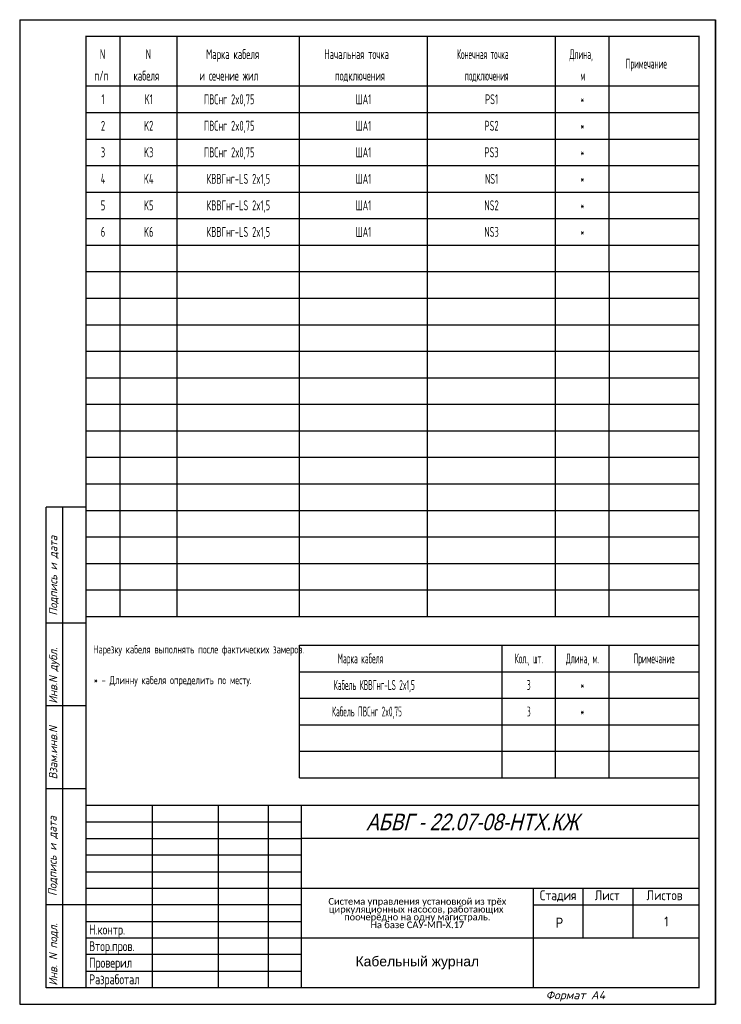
# Model space of a CAD drawing. Header units: millimetres. Extents: x 2586 to 2797, y 1031 to 1328.
import ezdxf
from ezdxf.enums import TextEntityAlignment as Align

# ---------------------------------------------------------------- set-up
doc = ezdxf.new("R2010")
doc.units = ezdxf.units.MM
for name, color, linetype in [('_FORMAT OSNOVNAJA', 1, 'Continuous'), ('_TABLITSA OSNOVNAJA', 3, 'Continuous'), ('_TABLITSA TONKAJA', 2, 'Continuous'), ('Текст', 7, 'Continuous'), ('Форматка', 4, 'Continuous')]:
    doc.layers.add(name, color=color, linetype=linetype)
doc.layers.add('Слой1', color=10, linetype='Continuous', lineweight=200, plot=False)
doc.styles.add('35', font='romans.shx', dxfattribs={"width": 0.7, "oblique": 15, "height": 3.5})
doc.styles.add('5', font='romans.shx', dxfattribs={"width": 0.65, "oblique": 15, "height": 5})
doc.styles.add('Arial', font='arial.ttf')
doc.styles.add('Gost_ptb', font='gost_ptb.shx', dxfattribs={"width": 0.9, "oblique": 15})
doc.styles.add('Romans8', font='romans8.shx', dxfattribs={"width": 0.8, "height": 3})

msp = doc.modelspace()

# ---------------------------------------------------------------- linework, layer by layer
for p, q in [((2616.07, 1212.26), (2616.07, 1252.26)), ((2633.33, 1212.26), (2633.33, 1252.26)), ((2670.17, 1212.26), (2670.17, 1252.26)), ((2708.84, 1212.26), (2708.84, 1252.26)), ((2747.5, 1212.26), (2747.5, 1252.26)), ((2763.67, 1252.26), (2763.67, 1212.26))]:
    msp.add_line(p, q)
at = {"color": 7, "const_width": 0.35}
msp.add_lwpolyline([(2790.77, 1036.26), (2605.77, 1036.26), (2605.77, 1323.26), (2790.77, 1323.26)], close=True, dxfattribs=at)
at = {"layer": '_FORMAT OSNOVNAJA', "color": 7}
for p, q in [((2605.77, 1091.26), (2605.77, 1036.26)), ((2790.77, 1091.26), (2605.77, 1091.26))]:
    msp.add_line(p, q, dxfattribs=at)
at = {"layer": '_TABLITSA OSNOVNAJA', "color": 7}
for p, q in [((2625.77, 1091.26), (2625.77, 1036.26)), ((2645.77, 1036.26), (2645.77, 1091.26)), ((2660.77, 1091.26), (2660.77, 1036.26)), ((2670.77, 1036.26), (2670.77, 1091.26)), ((2790.77, 1081.26), (2670.77, 1081.26)), ((2670.77, 1066.26), (2790.77, 1066.26)), ((2740.77, 1066.26), (2740.77, 1036.26)), ((2755.77, 1051.26), (2755.77, 1066.26)), ((2770.77, 1066.26), (2770.77, 1051.26)), ((2740.77, 1061.26), (2790.77, 1061.26)), ((2790.77, 1051.26), (2670.77, 1051.26))]:
    msp.add_line(p, q, dxfattribs=at)
at = {"layer": '_TABLITSA TONKAJA', "color": 7}
for p, q in [((2605.77, 1086.26), (2670.77, 1086.26)), ((2605.77, 1081.26), (2670.77, 1081.26)), ((2670.77, 1076.26), (2605.77, 1076.26)), ((2670.77, 1076.26), (2605.77, 1076.26)), ((2605.77, 1071.26), (2670.77, 1071.26)), ((2605.77, 1071.26), (2670.77, 1071.26)), ((2605.77, 1066.26), (2670.77, 1066.26)), ((2605.77, 1066.26), (2670.77, 1066.26)), ((2670.77, 1061.26), (2605.77, 1061.26)), ((2670.77, 1061.26), (2605.77, 1061.26)), ((2605.77, 1056.26), (2670.77, 1056.26)), ((2605.77, 1056.26), (2670.77, 1056.26)), ((2670.77, 1051.26), (2605.77, 1051.26)), ((2670.77, 1051.26), (2605.77, 1051.26)), ((2670.77, 1046.26), (2605.77, 1046.26)), ((2670.77, 1046.26), (2605.77, 1046.26)), ((2605.77, 1041.26), (2670.77, 1041.26)), ((2605.77, 1041.26), (2670.77, 1041.26))]:
    msp.add_line(p, q, dxfattribs=at)
at = {"layer": 'Слой1', "color": 7, "lineweight": -3}
for p, q in [((2585.77, 1328.26), (2585.77, 1031.26)), ((2585.77, 1328.26), (2585.77, 1031.26)), ((2795.77, 1031.26), (2795.77, 1328.26)), ((2795.77, 1328.26), (2795.77, 1031.26)), ((2795.77, 1328.26), (2795.77, 1031.26))]:
    msp.add_line(p, q, dxfattribs=at)
at = {"layer": 'Слой1', "color": 7, "linetype": 'ByBlock', "lineweight": -3, "ltscale": 0.4}
for p, q in [((2585.77, 1328.26), (2795.77, 1328.26)), ((2585.77, 1031.26), (2795.77, 1031.26))]:
    msp.add_line(p, q, dxfattribs=at)
at = {"layer": 'Форматка', "color": 7, "lineweight": -3}
for p, q in [((2616.07, 1308.26), (2616.07, 1323.26)), ((2633.33, 1308.26), (2633.33, 1323.26)), ((2670.17, 1308.26), (2670.17, 1323.26)), ((2708.84, 1308.26), (2708.84, 1323.26)), ((2747.5, 1308.26), (2747.5, 1323.26)), ((2763.67, 1308.26), (2763.67, 1323.26)), ((2605.77, 1308.26), (2790.77, 1308.26)), ((2605.77, 1308.26), (2790.77, 1308.26)), ((2616.07, 1252.26), (2616.07, 1308.26)), ((2633.33, 1252.26), (2633.33, 1308.26)), ((2670.17, 1252.26), (2670.17, 1308.26)), ((2708.84, 1252.26), (2708.84, 1308.26)), ((2747.5, 1252.26), (2747.5, 1308.26)), ((2763.67, 1252.26), (2763.67, 1308.26)), ((2605.77, 1300.26), (2790.77, 1300.26)), ((2605.77, 1292.26), (2790.77, 1292.26)), ((2605.77, 1284.26), (2790.77, 1284.26)), ((2605.77, 1276.26), (2790.77, 1276.26)), ((2605.77, 1268.26), (2790.77, 1268.26)), ((2605.77, 1260.26), (2790.77, 1260.26)), ((2605.77, 1252.26), (2747.5, 1252.26)), ((2747.5, 1252.26), (2790.77, 1252.26)), ((2605.77, 1244.26), (2790.77, 1244.26)), ((2605.77, 1236.26), (2790.77, 1236.26)), ((2605.77, 1228.26), (2790.77, 1228.26)), ((2605.77, 1220.26), (2790.77, 1220.26)), ((2605.77, 1212.26), (2790.77, 1212.26)), ((2616.07, 1148.26), (2616.07, 1212.26)), ((2633.33, 1148.26), (2633.33, 1212.26)), ((2670.17, 1148.26), (2670.17, 1212.26)), ((2708.84, 1148.26), (2708.84, 1212.26)), ((2747.5, 1148.26), (2747.5, 1212.26)), ((2763.67, 1148.26), (2763.67, 1212.26)), ((2605.77, 1204.26), (2790.77, 1204.26)), ((2605.77, 1196.26), (2747.5, 1196.26)), ((2747.5, 1196.26), (2790.77, 1196.26)), ((2605.77, 1188.26), (2790.77, 1188.26)), ((2605.77, 1181.26), (2593.77, 1181.26)), ((2593.77, 1036.26), (2593.77, 1181.26)), ((2598.77, 1036.26), (2598.77, 1181.26)), ((2605.77, 1180.26), (2790.77, 1180.26)), ((2605.77, 1172.26), (2790.77, 1172.26)), ((2605.77, 1164.26), (2790.77, 1164.26)), ((2605.77, 1156.26), (2747.5, 1156.26)), ((2747.5, 1156.26), (2790.77, 1156.26)), ((2605.77, 1148.26), (2747.5, 1148.26)), ((2747.5, 1148.26), (2790.77, 1148.26)), ((2605.77, 1146.26), (2593.77, 1146.26)), ((2670.17, 1099.58), (2670.17, 1139.58)), ((2670.17, 1139.58), (2790.77, 1139.58)), ((2731.33, 1099.58), (2731.33, 1139.58)), ((2747.5, 1099.58), (2747.5, 1139.58)), ((2763.67, 1099.58), (2763.67, 1139.58)), ((2670.17, 1131.58), (2790.77, 1131.58)), ((2670.17, 1123.58), (2790.77, 1123.58)), ((2605.77, 1121.26), (2593.77, 1121.26)), ((2670.17, 1115.58), (2790.77, 1115.58)), ((2670.17, 1107.58), (2790.77, 1107.58)), ((2670.17, 1099.58), (2790.77, 1099.58)), ((2605.77, 1096.26), (2593.77, 1096.26)), ((2605.77, 1061.26), (2593.77, 1061.26)), ((2605.77, 1036.26), (2593.77, 1036.26))]:
    msp.add_line(p, q, dxfattribs=at)

# ---------------------------------------------------------------- texts
at = {"color": 7, "linetype": 'Continuous', "style": '5', "width": 0.6}
msp.add_text('N', height=3, dxfattribs=at).set_placement((2609.96, 1316.36))
at = {"lineweight": -3, "style": 'Arial', "oblique": 15, "width": 0.8}
msp.add_text('АБВГ - 22.07-08-НТХ.КЖ ', height=5, dxfattribs=at).set_placement((2756.1, 1086.26), align=Align.MIDDLE_RIGHT)
at = {"color": 7, "style": 'Arial', "width": 0.8}
msp.add_text('Р', height=3, dxfattribs=at).set_placement((2747.54, 1054.39))
at = {"char_height": 2.5, "attachment_point": 1, "style": 'Gost_ptb'}
for s, width, insert in [('{\\Q0;Нарезку кабеля выполнять после фактических замеров. }', 62.2349, (2607.94, 1139.58)), ('{\\Q0;* - Длинну кабеля определить по месту.}', 62.0495, (2608.12, 1130.31))]:
    msp.add_mtext_dynamic_manual_height_columns(s, width=width, gutter_width=12.5, heights=[0], dxfattribs=dict(at, insert=insert))
at = {"insert": (2705.77, 1058.76), "char_height": 2.2, "width": 70, "attachment_point": 5, "line_spacing_factor": 0.7, "style": 'Arial'}
msp.add_mtext('{\\fCalibri|b0|i0|c204|p34;\\H0.91667x;Система управления установкой из трёх циркуляционных насосов, работающих \\H1.856x; \\H0.53878x;поочерёдно на одну магистраль. \\fCalibri|b0|i0|c0|p34;\\H1.8279x; \\H0.54708x;\\P\\fCalibri|b0|i0|c204|p34;На базе САУ-МП-Х.\\fCalibri|b0|i0|c0|p34;17\\H1.8658x; }', dxfattribs=at)
at = {"color": 7, "insert": (2705.77, 1043.77), "char_height": 3, "width": 72.4067, "attachment_point": 5, "style": 'Arial'}
msp.add_mtext('\\pt26.824;Кабельный журнал', dxfattribs=at)
at = {"layer": 'Текст', "color": 7, "ltscale": 6.666667, "char_height": 3, "style": 'Romans8'}
for s, insert, width, attachment_point in [('Стадия', (2748.27, 1065.66), 15, 2), ('\\pi3.55;Лист', (2755.77, 1065.66), 15, 1), ('\\pi4.1499;Листов', (2770.77, 1065.66), 20, 1)]:
    msp.add_mtext(s, dxfattribs=dict(at, insert=insert, width=width, attachment_point=attachment_point))
at = {"layer": 'Текст', "color": 7, "ltscale": 100, "insert": (2780.9, 1056.26), "char_height": 3, "width": 19.7446, "attachment_point": 5, "style": 'Romans8'}
msp.add_mtext('\\A1;1', dxfattribs=at)
at = {"layer": 'Текст', "color": 7, "insert": (2606.72, 1070.3), "char_height": 3, "width": 21.4279, "attachment_point": 1, "style": 'Romans8'}
msp.add_mtext('{\\W0.7;\\P\\P\\PН.контр.   \\PВтор.пров.\\PПроверил\\PРазработал}', dxfattribs=at)
at = {"layer": 'Форматка', "color": 7, "lineweight": -3}
for s, style, width, p in [('N', '5', 0.6, (2623.8, 1316.36)), ('Марка кабеля', '5', 0.6, (2642.03, 1316.36)), ('Начальная точка', '5', 0.55, (2677.7, 1316.36)), ('Конечная точка', 'Gost_ptb', 0.55, (2717.74, 1316.36)), ('Длина,', 'Gost_ptb', 0.55, (2751.71, 1316.36)), ('Примечание', 'Gost_ptb', 0.55, (2768.65, 1313.52)), ('п/п', '5', 0.6, (2608.3, 1309.89)), ('кабеля', '5', 0.6, (2620.13, 1309.89)), ('и сечение жил', '5', 0.6, (2639.99, 1309.89)), ('подключения', '5', 0.55, (2680.9, 1309.89)), ('подключения', 'Gost_ptb', 0.55, (2720.09, 1309.89)), ('м', 'Gost_ptb', 0.55, (2754.97, 1309.89))]:
    msp.add_text(s, height=3, dxfattribs=dict(at, style=style, width=width)).set_placement(p)
at = {"layer": 'Форматка', "color": 7, "lineweight": -3, "style": 'Gost_ptb'}
for s, width, p in [('1', 0.7, (2610.92, 1304.26)), ('K1', 0.7, (2624.7, 1304.26)), ('ПВСнг 2x0,75', 0.7, (2648.97, 1304.26)), ('ША1', 0.7, (2689.5, 1304.26)), ('PS1', 0.7, (2728.17, 1304.26)), ('*', 0.55, (2755.58, 1304.26)), ('*', 0.55, (2755.58, 1296.26)), ('2', 0.7, (2610.92, 1296.26)), ('K2', 0.7, (2624.7, 1296.26)), ('ПВСнг 2x0,75', 0.7, (2648.97, 1296.26)), ('ША1', 0.7, (2689.5, 1296.26)), ('PS2', 0.7, (2728.17, 1296.26)), ('3', 0.7, (2610.92, 1288.26)), ('K3', 0.7, (2624.7, 1288.26)), ('ПВСнг 2x0,75', 0.7, (2648.97, 1288.26)), ('ША1', 0.7, (2689.5, 1288.26)), ('PS3', 0.7, (2728.17, 1288.26)), ('*', 0.55, (2755.58, 1288.26)), ('4', 0.7, (2610.92, 1280.26)), ('K4', 0.7, (2624.7, 1280.26)), ('КВВГнг-LS 2x1,5', 0.7, (2651.75, 1280.26)), ('ША1', 0.7, (2689.5, 1280.26)), ('NS1', 0.7, (2728.17, 1280.26)), ('*', 0.55, (2755.58, 1280.26)), ('5', 0.7, (2610.92, 1272.26)), ('K5', 0.7, (2624.7, 1272.26)), ('КВВГнг-LS 2x1,5', 0.7, (2651.75, 1272.26)), ('ША1', 0.7, (2689.5, 1272.26)), ('NS2', 0.7, (2728.17, 1272.26)), ('*', 0.55, (2755.58, 1272.26)), ('6', 0.7, (2610.92, 1264.26)), ('K6', 0.7, (2624.7, 1264.26)), ('КВВГнг-LS 2x1,5', 0.7, (2651.75, 1264.26)), ('ША1', 0.7, (2689.5, 1264.26)), ('NS3', 0.7, (2728.17, 1264.26)), ('*', 0.55, (2755.58, 1264.26)), ('Марка кабеля', 0.55, (2688.6, 1135.58)), ('Кол., шт.', 0.55, (2739.41, 1135.58)), ('Длина, м.', 0.55, (2755.58, 1135.58)), ('Примечание', 0.55, (2777.22, 1135.58)), ('Кабель КВВГнг-LS 2x1,5', 0.55, (2692.77, 1127.58)), ('3', 0.55, (2739.41, 1127.58)), ('*', 0.55, (2755.58, 1127.58)), ('Кабель ПВСнг 2x0,75', 0.55, (2690.57, 1119.58)), ('3', 0.55, (2739.41, 1119.58)), ('*', 0.55, (2755.58, 1119.58))]:
    msp.add_text(s, height=3, dxfattribs=dict(at, width=width)).set_placement(p, align=Align.MIDDLE_CENTER)
at = {"layer": 'Форматка', "color": 7, "lineweight": -3, "style": '35', "oblique": 15, "width": 0.9}
for s, p in [('Подпись и дата', (2597.11, 1148.51)), ('Инв.N дубл.', (2597.11, 1121.96)), ('Взам.инв.N', (2597.11, 1099.09)), ('Подпись и дата', (2596.91, 1063.93)), ('Инв. N подл.', (2597.11, 1036.89))]:
    msp.add_text(s, height=2.5, rotation=90, dxfattribs=at).set_placement(p)
at = {"layer": 'Форматка', "color": 7, "lineweight": -3, "style": '35', "oblique": 15}
msp.add_text('Формат А4', height=2.5, dxfattribs=at).set_placement((2744.49, 1032.79))

doc.saveas('drawing.dxf')
